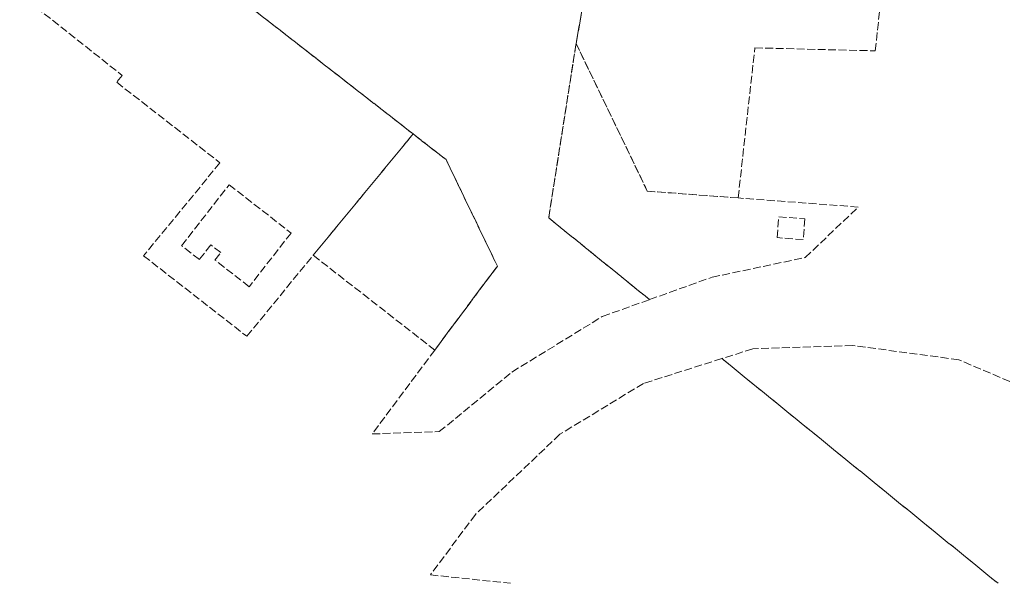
# Model space of a CAD drawing. Header units: metres. Extents: x 6540907 to 6541833, y 5893434 to 5894895.
# Tile 97 of 256: x 6541069 to 6541257, y 5893881 to 5893989. Entities that reach past the tile are written whole.
import ezdxf

# ---------------------------------------------------------------- set-up
doc = ezdxf.new("R2010")
doc.units = ezdxf.units.M
doc.header["$MEASUREMENT"] = 0
doc.linetypes.add('egkk-500', pattern=[2, 1.5, -0.5])
doc.layers.add('217-kontur klasyfikacyjny', color=251, linetype='CONTINUOUS', lineweight=9)

msp = doc.modelspace()

# ---------------------------------------------------------------- linework, layer by layer
at = {"layer": '217-kontur klasyfikacyjny', "linetype": 'egkk-500', "lineweight": 18, "flags": 128}
for points in [[(6541174.97, 5893984.33), (6541181.23, 5894019.74)], [(6541181.23, 5894019.74), (6541174.97, 5893984.33)], [(6541232.1, 5893982.92), (6541234.6, 5894005.89)], [(6541104.39, 5893997.79), (6541124.11, 5893982.42)], [(6541124.11, 5893982.42), (6541104.39, 5893997.79)], [(6541068.7, 5893993.74), (6541088.3, 5893978.21)], [(6541169.73, 5893951.02), (6541174.97, 5893984.33)], [(6541174.97, 5893984.33), (6541169.73, 5893951.02)], [(6541188.57, 5893956.13), (6541174.97, 5893984.33)], [(6541174.97, 5893984.33), (6541188.57, 5893956.13)], [(6541205.92, 5893954.82), (6541209.11, 5893983.49)], [(6541209.11, 5893983.49), (6541232.1, 5893982.92)], [(6541124.11, 5893982.42), (6541143.83, 5893967.06)], [(6541143.83, 5893967.06), (6541124.11, 5893982.42)], [(6541088.3, 5893978.21), (6541087.23, 5893976.92)], [(6541087.23, 5893976.92), (6541106.95, 5893961.55)], [(6541143.83, 5893967.06), (6541124.77, 5893943.87)], [(6541124.77, 5893943.87), (6541143.83, 5893967.06)], [(6541150.13, 5893962.14), (6541143.83, 5893967.06)], [(6541143.83, 5893967.06), (6541150.13, 5893962.14)], [(6541159.93, 5893941.82), (6541150.13, 5893962.14)], [(6541150.13, 5893962.14), (6541159.93, 5893941.82)], [(6541106.95, 5893961.55), (6541092.35, 5893943.78)], [(6541099.63, 5893945.71), (6541108.7, 5893957.35)], [(6541108.7, 5893957.35), (6541120.53, 5893948.13)], [(6541205.92, 5893954.82), (6541188.57, 5893956.13)], [(6541188.57, 5893956.13), (6541205.92, 5893954.82)], [(6541228.85, 5893953.09), (6541205.92, 5893954.82)], [(6541218.73, 5893943.44), (6541228.85, 5893953.09)], [(6541189, 5893935.41), (6541169.73, 5893951.02)], [(6541169.73, 5893951.02), (6541189, 5893935.41)], [(6541213.37, 5893947.24), (6541213.66, 5893951.23)], [(6541213.66, 5893951.23), (6541218.65, 5893950.85)], [(6541218.65, 5893950.85), (6541218.35, 5893946.87)], [(6541120.53, 5893948.13), (6541112.54, 5893937.87)], [(6541218.35, 5893946.87), (6541213.37, 5893947.24)], [(6541103.02, 5893943.07), (6541099.63, 5893945.71)], [(6541105.2, 5893945.87), (6541103.02, 5893943.07)], [(6541107.1, 5893944.39), (6541105.2, 5893945.87)], [(6541092.35, 5893943.78), (6541112.07, 5893928.41)], [(6541105.99, 5893942.97), (6541107.1, 5893944.39)], [(6541112.07, 5893928.41), (6541124.77, 5893943.87)], [(6541124.77, 5893943.87), (6541147.98, 5893925.78)], [(6541200.93, 5893939.69), (6541218.73, 5893943.44)], [(6541112.54, 5893937.87), (6541105.99, 5893942.97)], [(6541147.98, 5893925.78), (6541159.93, 5893941.82)], [(6541159.93, 5893941.82), (6541147.98, 5893925.78)], [(6541189, 5893935.41), (6541200.93, 5893939.69)], [(6541179.97, 5893932.18), (6541189, 5893935.41)], [(6541162.72, 5893921.57), (6541179.97, 5893932.18)], [(6541227.78, 5893926.65), (6541208.72, 5893926.01)], [(6541248.06, 5893923.92), (6541227.78, 5893926.65)], [(6541147.98, 5893925.78), (6541136.02, 5893909.75)], [(6541208.72, 5893926.01), (6541202.82, 5893924.14)], [(6541202.82, 5893924.14), (6541187.84, 5893919.4)], [(6541255.56, 5893881.22), (6541202.82, 5893924.14)], [(6541202.82, 5893924.14), (6541255.56, 5893881.22)], [(6541265.15, 5893916.64), (6541248.06, 5893923.92)], [(6541148.83, 5893910.19), (6541162.72, 5893921.57)], [(6541187.84, 5893919.4), (6541171.87, 5893909.68)], [(6541136.02, 5893909.75), (6541148.83, 5893910.19)], [(6541171.87, 5893909.68), (6541155.74, 5893894.37)], [(6541155.74, 5893894.37), (6541147.15, 5893882.84)], [(6541147.15, 5893882.84), (6541162.45, 5893881.22)]]:
    msp.add_lwpolyline(points, dxfattribs=at)

doc.saveas('drawing.dxf')
